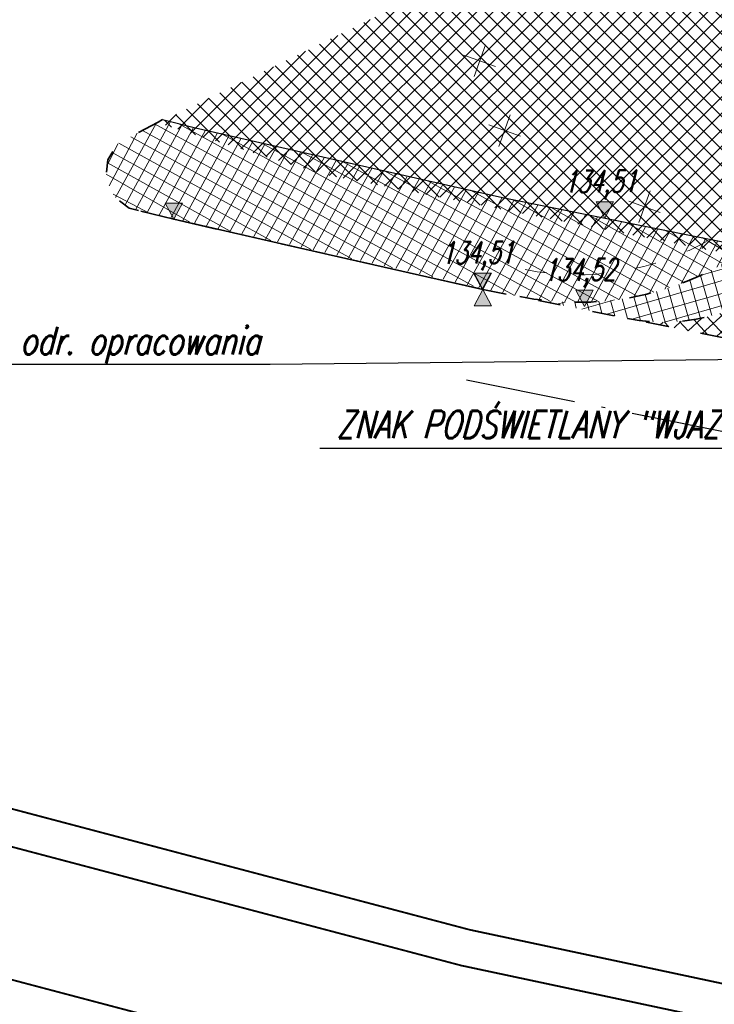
# Model space of a CAD drawing. Header units: metres. Extents: x 7472034 to 8439876, y 5890181 to 5961460.
# Tile 5 of 202: x 8439427 to 8439446, y 5890353 to 5890380. Entities that reach past the tile are written whole.
import ezdxf

# ---------------------------------------------------------------- set-up
doc = ezdxf.new("R2010")
doc.units = ezdxf.units.M
doc.header["$MEASUREMENT"] = 0
for name, pattern in [('$0$L218_500', [1, 0.5, -0.5]), ('ACAD_ISO03W100', [30, 12, -18]), ('ACAD_ISO10W100', [18, 12, -3, 0, -3]), ('CENTER', [2, 1.25, -0.25, 0.25, -0.25])]:
    doc.linetypes.add(name, pattern=pattern)
doc.layers.get('0').update_dxf_attribs({"linetype": 'CONTINUOUS', "lineweight": 5})
doc.layers.add('# oś', color=3, linetype='CONTINUOUS')
doc.layers.add('2D - Ogólne', color=7, linetype='CONTINUOUS')
for name, color, linetype, lineweight in [('### Krawężnik', 6, 'CONTINUOUS', 35), ('### Krawężnik najazdowy', 6, 'ACAD_ISO03W100', 35), ('### rzędne', 172, 'CONTINUOUS', 35), ('### rzędne brzegowe', 10, 'CONTINUOUS', 35), ('###pasy ruchu', 132, 'CONTINUOUS', 100), ('$0$### wypełnienie kostka', 142, 'CONTINUOUS', 15), ('_a_widok', 7, 'CONTINUOUS', 5), ('a_opisy', 7, 'CONTINUOUS', 18), ('KOLOR-OBIEKT', 21, 'CONTINUOUS', 13), ('ZAG-OPIS_020', 7, 'CONTINUOUS', 25)]:
    doc.layers.add(name, color=color, linetype=linetype, lineweight=lineweight)
doc.styles.add('RS', font='Romans.shx', dxfattribs={"width": 0.7})
doc.styles.add('style2', font='romans.shx', dxfattribs={"width": 0.7, "oblique": 15})

# ---------------------------------------------------------------- blocks, each defined once
blk = doc.blocks.new('23123')
at = {"layer": 'a_opisy', "linetype": '$0$L218_500'}
blk.add_hatch(color=250, dxfattribs=at).paths.add_polyline_path([(8443019.232991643, 5888878.045012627), (8443018.761079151, 5888878.045012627), (8443018.28916666, 5888878.045012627), (8443018.761079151, 5888877.16129482)])
at = {"layer": 'a_opisy', "color": 250, "linetype": 'CENTER'}
for points in [[(8443018.28916666, 5888878.045012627), (8443018.761079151, 5888878.045012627)], [(8443019.232991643, 5888878.045012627), (8443018.761079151, 5888877.16129482), (8443018.28916666, 5888878.045012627)], [(8443018.28916666, 5888878.045012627), (8443018.761079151, 5888877.16129482), (8443019.232991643, 5888878.045012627)], [(8443019.232991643, 5888878.045012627), (8443018.761079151, 5888878.045012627)]]:
    blk.add_lwpolyline(points, dxfattribs=at)
blk = doc.blocks.new('A$C2D0F1821')
at = {"ltscale": 0.1}
for p, q in [((0.4569985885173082, 0.9141682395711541), (0.4569985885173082, 0)), ((0.9140827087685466, 0.4570841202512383), (-8.553080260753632e-05, 0.4570841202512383))]:
    blk.add_line(p, q, dxfattribs=at)
blk = doc.blocks.new('A$C1D2679FE')
at = {"layer": '$0$### wypełnienie kostka'}
h = blk.add_hatch(dxfattribs=at)
h.set_pattern_fill('ANSI37', color=251, scale=0.1, angle=331.0157065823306, style=0)
h.set_pattern_definition([(16.01570658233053, (-7471780.020262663, -5961378.212846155), (-0.08759852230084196, 0.3051765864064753), []), (106.0157065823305, (-7471780.020262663, -5961378.212846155), (-0.3051765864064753, -0.08759852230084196), [])])
edge = h.paths.add_edge_path()
edge.add_line((164.6785834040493, 36.19721257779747), (161.6520284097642, 36.81213263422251))
edge.add_arc((163.2277286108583, 44.6554207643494), 7.999999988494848, 258.6406082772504, 303.0550363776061)
edge.add_line((167.591283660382, 37.95024461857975), (169.1645984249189, 37.64070775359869))
edge.add_arc((165.5707693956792, 41.11696909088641), 4.999999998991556, 259.7212557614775, 315.95267691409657, ccw=False)
h = blk.add_hatch(dxfattribs=at)
h.set_pattern_fill('ANSI37', color=251, scale=0.1, angle=447.5807577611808, style=0)
h.set_pattern_definition([(132.5807577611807, (-7471780.020262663, -5961378.212846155), (-0.233782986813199, -0.2148296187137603), []), (222.5807577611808, (-7471780.020262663, -5961378.212846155), (0.2148296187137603, -0.233782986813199), [])])
edge = h.paths.add_edge_path()
edge.add_arc((252.8680110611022, 467.5386607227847), 440.2657102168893, 258.4326346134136, 260.5525987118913, ccw=False)
edge.add_arc((165.5707693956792, 41.11696908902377), 4.999999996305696, 258.6406106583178, 315.9526769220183)
edge.add_line((169.1645984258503, 37.64070775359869), (176.8101732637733, 36.13650318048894))
edge.add_arc((181.3600994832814, 38.17009353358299), 4.983705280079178, 204.0822642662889, 261.2489403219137)
at = {"layer": 'KOLOR-OBIEKT', "lineweight": 9, "ltscale": 200}
h = blk.add_hatch(dxfattribs=at)
h.set_pattern_fill('ANSI37', color=253, scale=0.1, angle=16)
h.set_pattern_definition([(61, (-7471780.020262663, -5961378.212846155), (-0.2776917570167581, 0.153927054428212), []), (151, (-7471780.020262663, -5961378.212846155), (-0.153927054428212, -0.2776917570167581), [])])
edge = h.paths.add_edge_path()
edge.add_line((167.8985794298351, 38.16056491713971), (161.1833786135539, 39.50963444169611))
edge.add_line((161.1833786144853, 39.50963444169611), (157.0043466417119, 40.45760962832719))
edge.add_line((157.0043466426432, 40.45760962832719), (152.8192723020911, 41.40695547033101))
edge.add_line((152.8192723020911, 41.40695547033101), (151.9226838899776, 41.62925011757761))
edge.add_line((151.9226838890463, 41.62925011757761), (150.6780219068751, 40.95603671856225))
edge.add_line((150.6780219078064, 40.95603671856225), (150.4380219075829, 40.53603671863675))
edge.add_line((150.4380219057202, 40.53603671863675), (150.3780219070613, 40.01603671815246))
edge.add_line((150.3780219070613, 40.01603671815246), (150.6180219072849, 39.52603671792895))
edge.add_line((150.6180219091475, 39.52603671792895), (151.0353157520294, 39.21174898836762))
edge.add_line((151.0353157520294, 39.21174898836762), (151.3366222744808, 39.13704489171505))
edge.add_line((151.3366222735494, 39.13704489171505), (161.6519075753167, 36.81194063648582))
edge.add_arc((163.2271836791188, 44.65668702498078), 8.001346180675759, 258.6456423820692, 305.7201115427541)
at = {"layer": '# oś', "color": 0, "linetype": 'ACAD_ISO10W100', "ltscale": 0.25, "flags": 128}
blk.add_lwpolyline([(160.1997381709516, 34.54614504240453), (169.0838709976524, 32.76134170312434), (177.6583379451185, 31.17124102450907), (181.6376703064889, 30.55375841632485)], dxfattribs=at)
at = {"layer": '### Krawężnik', "color": 0, "linetype": 'Continuous', "flags": 128}
blk.add_lwpolyline([(151.3366222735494, 39.13704489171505), (152.2280219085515, 38.91603671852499), (156.4380219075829, 37.96103671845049), (160.6480219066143, 37.00603671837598), (160.692144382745, 36.99717260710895)], dxfattribs=at)
at = {"layer": '### Krawężnik najazdowy', "color": 253, "ltscale": 0.05, "flags": 128}
for points in [[(151.8021605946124, 41.5640614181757), (150.6780219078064, 40.95603671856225), (150.4380219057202, 40.53603671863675), (150.3780219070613, 40.01603671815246), (150.6180219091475, 39.52603671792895), (151.0180219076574, 39.21603671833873), (151.3366222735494, 39.13704489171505)], [(151.9226838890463, 41.62925011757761), (151.8021605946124, 41.5640614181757)]]:
    blk.add_lwpolyline(points, dxfattribs=at)
at = {"layer": '### Krawężnik najazdowy', "color": 253, "lineweight": 18, "ltscale": 0.05}
blk.add_arc((163.2277286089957, 44.65542077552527), 7.25, 258.6406106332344, 299.9288634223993, dxfattribs=at)
at = {"layer": '### Krawężnik najazdowy', "color": 253, "ltscale": 0.05}
for centre, radius, end in [((163.2277286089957, 44.65542077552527), 8, 303.0550362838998), ((165.5707693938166, 41.11696909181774), 5, 315.9526769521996)]:
    blk.add_arc(centre, radius, 258.6406106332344, end, dxfattribs=at)
at = {"layer": '###pasy ruchu', "color": 251, "linetype": 'ACAD_ISO03W100', "lineweight": 13, "ltscale": 0.08, "const_width": 0.05}
for points in [[(214.0080132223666, 8.569695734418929), (201.4566502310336, 11.13792844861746), (186.787675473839, 14.40993032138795), (181.3800373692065, 15.41321196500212), (174.2181059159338, 16.60203459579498), (167.2433200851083, 18.08767362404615), (160.2855678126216, 19.56968448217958), (153.7596911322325, 21.29359156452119), (147.2029862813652, 23.0256423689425), (139.6783655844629, 25.36254132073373), (131.9442959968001, 27.76448819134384), (117.8451880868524, 32.21631270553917), (109.1295996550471, 34.96827903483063), (103.7201853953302, 36.6763135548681), (89.36336584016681, 41.20688791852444), (75.00836579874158, 45.73688793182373), (46.60583704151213, 54.70452914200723), (32.20666666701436, 59.26768171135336), (3.480604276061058, 68.36801832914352)], [(213.8075489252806, 7.589994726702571), (201.2475489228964, 10.15999472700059), (201.2475489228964, 10.15999472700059), (186.5875489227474, 13.42999472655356), (181.2069374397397, 14.42826210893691), (174.0319705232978, 15.61924852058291), (167.0349921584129, 17.10961458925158), (160.0535661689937, 18.59666798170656), (153.5042874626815, 20.3267570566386), (146.9268612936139, 22.06428170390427), (139.3817728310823, 24.40753726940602), (131.6454484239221, 26.81018441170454), (117.5440890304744, 31.26271983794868), (108.8285005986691, 34.01468616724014), (103.4190863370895, 35.72272068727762), (89.06242523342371, 40.25324503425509), (74.70742519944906, 44.78324504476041), (46.30424676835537, 53.75109136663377), (31.90456947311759, 58.31440458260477), (3.178599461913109, 67.41471192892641)], [(223.7724321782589, 7.023389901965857), (220.792228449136, 7.087216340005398), (217.3419996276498, 7.215184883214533), (213.9584806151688, 7.340679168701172), (211.1760709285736, 7.540806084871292), (207.6147319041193, 7.796958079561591), (203.9296859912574, 8.062007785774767), (201.2934737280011, 8.251619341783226), (194.5616682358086, 9.015373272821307), (187.8658805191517, 9.775040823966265), (180.6338079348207, 10.97550631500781), (173.3804966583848, 12.17949725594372), (166.3058444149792, 13.68640796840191), (159.2415604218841, 15.19111023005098), (152.6103746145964, 16.94283627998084), (145.9604238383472, 18.69951937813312), (138.3436981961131, 21.06502308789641), (130.5994819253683, 23.47012118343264), (116.4902423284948, 27.92514480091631), (107.7746538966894, 30.67711113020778), (102.3652396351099, 32.38514565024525), (88.0091331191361, 36.91549493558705), (73.65413310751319, 41.44549493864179), (45.24868081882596, 50.41405915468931)]]:
    blk.add_lwpolyline(points, dxfattribs=at)
at = {"layer": '2D - Ogólne', "flags": 128}
blk.add_lwpolyline([(151.9226838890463, 41.62925011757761), (152.8192723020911, 41.40695547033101), (157.0043466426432, 40.45760962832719), (161.1833786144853, 39.50963444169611), (167.8985794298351, 38.16056491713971)], dxfattribs=at)
blk = doc.blocks.new('A$C2C426404')
at = {"layer": '### rzędne brzegowe', "color": 0, "linetype": '$0$L218_500', "lineweight": 25, "xscale": 0.5, "yscale": 0.5, "zscale": 0.5}
blk.add_blockref('23123', (-4221504.923111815, -2944430.247548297), dxfattribs=at)
at = {"layer": '### rzędne brzegowe', "color": 0, "linetype": 'CENTER', "lineweight": 25, "xscale": 0.5, "yscale": 0.5, "zscale": 0.5}
for p in [(-4221508.266222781, -2944432.188018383), (-4221505.479767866, -2944432.652815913)]:
    blk.add_blockref('23123', p, dxfattribs=at)
at = {"layer": '### rzędne', "color": 0, "linetype": 'CENTER', "lineweight": 25, "char_height": 0.6, "attachment_point": 1, "style": 'style2'}
for s, insert, rotation in [('134,51', (3.338662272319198, 9.625466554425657), 0.4319074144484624), ('134,51', (-0.004448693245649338, 7.684996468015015), 0.4319074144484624), ('134,52', (2.782006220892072, 7.220198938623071), 0.43190741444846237)]:
    blk.add_mtext(s, dxfattribs=dict(at, insert=insert, rotation=rotation))

msp = doc.modelspace()

# ---------------------------------------------------------------- hatches: boundary and pattern name
at = {"layer": 'KOLOR-OBIEKT', "lineweight": 9}
h = msp.add_hatch(dxfattribs=at)
h.set_pattern_fill('ANSI37', color=73, scale=0.1)
h.set_pattern_definition([(45, (967499.2092647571, -71042.97165620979), (-0.2245064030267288, 0.2245064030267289), []), (135, (967499.2092647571, -71042.97165620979), (-0.2245064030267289, -0.2245064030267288), [])])
edge = h.paths.add_edge_path()
edge.add_arc((8439443.60123986, 5890379.17988472), 6.652831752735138, 296.7043321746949, 335.0331150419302)
edge.add_arc((8439476.194075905, 5890367.917634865), 27.87464989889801, 155.1393615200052, 162.3446315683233, ccw=False)
edge.add_arc((8439457.399943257, 5890376.211109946), 7.345078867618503, 127.98309878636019, 152.2023641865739, ccw=False)
edge.add_arc((8439457.741930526, 5890376.488713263), 7.349948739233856, 107.1989600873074, 131.4182254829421, ccw=False)
edge.add_line((8439455.568618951, 5890383.509999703), (8439473.898437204, 5890392.710084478))
edge.add_arc((8439481.742870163, 5890376.384611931), 18.11232128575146, 99.26977735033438, 115.6644084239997, ccw=False)
edge.add_line((8439478.825278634, 5890394.260401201), (8439481.377171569, 5890394.321440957))
edge.add_arc((8439482.909595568, 5890377.390082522), 17.00056533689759, 88.22393661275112, 95.17163768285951, ccw=False)
edge.add_arc((8439482.561499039, 5890405.235869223), 10.88860248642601, 274.6092070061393, 298.9976789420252)
edge.add_arc((8443006.923870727, 5883371.657126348), 7856.29059094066, 116.59181359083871, 116.61107962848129, ccw=False)
edge.add_arc((8439465.895823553, 5890431.340313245), 42.15757971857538, 305.2087751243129, 306.7865132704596)
edge.add_arc((8439488.80074795, 5890400.283338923), 3.577668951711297, 310.8590814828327, 340.7280968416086)
edge.add_line((8439492.177934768, 5890399.102523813), (8439493.275267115, 5890403.980640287))
edge.add_line((8439493.275267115, 5890403.980640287), (8439502.266345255, 5890408.28072203))
edge.add_line((8439502.266345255, 5890408.28072203), (8439504.844191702, 5890407.694009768))
edge.add_line((8439504.844191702, 5890407.694009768), (8439506.125281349, 5890405.329609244))
edge.add_arc((8439507.019670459, 5890405.776898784), 0.9999999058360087, 206.5699188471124, 283.6833393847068)
edge.add_line((8439507.256226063, 5890404.805280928), (8439511.624560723, 5890406.970734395))
edge.add_line((8439511.624560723, 5890406.970734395), (8439511.39896348, 5890407.420225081))
edge.add_line((8439511.39896348, 5890407.420225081), (8439510.561982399, 5890407.017405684))
edge.add_line((8439510.561982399, 5890407.017405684), (8439509.330427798, 5890409.481424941))
edge.add_line((8439509.330427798, 5890409.481424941), (8439512.635426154, 5890411.138401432))
edge.add_line((8439512.635426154, 5890411.138401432), (8439512.638568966, 5890411.136467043))
edge.add_line((8439512.638568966, 5890411.136467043), (8439515.998443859, 5890412.829496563))
edge.add_line((8439515.998443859, 5890412.829496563), (8439517.239018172, 5890410.325621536))
edge.add_line((8439517.239018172, 5890410.325621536), (8439513.919446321, 5890408.633274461))
edge.add_line((8439513.919446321, 5890408.633274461), (8439514.091312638, 5890408.235941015))
edge.add_line((8439514.091312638, 5890408.235941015), (8439518.839102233, 5890410.604261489))
edge.add_line((8439518.839102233, 5890410.604261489), (8439518.585943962, 5890412.843737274))
edge.add_line((8439518.585943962, 5890412.843737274), (8439518.274555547, 5890413.628049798))
edge.add_line((8439518.274555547, 5890413.628049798), (8439517.839658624, 5890414.494365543))
edge.add_line((8439517.839658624, 5890414.494365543), (8439524.310164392, 5890417.742607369))
edge.add_line((8439524.310164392, 5890417.742607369), (8439525.122207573, 5890416.124990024))
edge.add_line((8439525.122207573, 5890416.124990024), (8439526.840645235, 5890414.670893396))
edge.add_line((8439526.840645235, 5890414.670893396), (8439527.244697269, 5890414.489695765))
edge.add_arc((8439552.769967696, 5890317.570311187), 100.2242811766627, 102.79246926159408, 104.75471345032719, ccw=False)
edge.add_arc((8439529.321881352, 5890420.105147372), 4.960037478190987, 284.6730648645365, 320.3902958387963)
edge.add_arc((8435016.013859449, 5889290.11735932), 4655.555010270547, 14.00691021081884, 14.04831962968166)
edge.add_line((8439532.327549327, 5890420.207226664), (8439525.877549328, 5890423.127226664))
edge.add_line((8439525.877549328, 5890423.127226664), (8439431.028022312, 5890376.803268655))
edge.add_line((8439431.028022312, 5890376.803268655), (8439435.479127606, 5890375.417226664))
edge.add_line((8439435.479127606, 5890375.417226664), (8439446.590932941, 5890373.236661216))
edge = h.paths.add_edge_path()
edge.add_arc((8439530.228804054, 5890405.916425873), 3.001836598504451, 99.44813666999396, 208.2631515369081)
edge.add_line((8439527.5848402, 5890404.494990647), (8439533.209264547, 5890393.206690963))
edge.add_line((8439533.209264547, 5890393.206690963), (8439519.17443581, 5890386.185049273))
edge.add_line((8439519.17443581, 5890386.185049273), (8439523.57812012, 5890377.411604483))
edge.add_line((8439523.57812012, 5890377.411604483), (8439517.455507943, 5890374.324033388))
edge.add_line((8439517.455507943, 5890374.324033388), (8439517.445860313, 5890374.319191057))
edge.add_line((8439517.445860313, 5890374.319191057), (8439517.33905848, 5890374.265585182))
edge.add_line((8439517.33905848, 5890374.265585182), (8439516.815779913, 5890375.308140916))
edge.add_line((8439516.815779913, 5890375.308140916), (8439511.370501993, 5890372.574998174))
edge.add_line((8439511.370501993, 5890372.574998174), (8439511.888417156, 5890371.529804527))
edge.add_line((8439511.888417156, 5890371.529804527), (8439506.425671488, 5890368.787948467))
edge.add_line((8439506.425671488, 5890368.787948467), (8439505.890341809, 5890369.841556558))
edge.add_line((8439505.890341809, 5890369.841556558), (8439505.8884594, 5890369.869391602))
edge.add_line((8439505.8884594, 5890369.869391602), (8439500.283276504, 5890366.97762632))
edge.add_line((8439500.283276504, 5890366.97762632), (8439519.478066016, 5890366.160130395))
edge.add_line((8439519.478066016, 5890366.160130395), (8439542.767549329, 5890378.417226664))
edge.add_line((8439542.767549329, 5890378.417226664), (8439538.675788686, 5890394.802262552))
edge.add_line((8439538.675788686, 5890394.802262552), (8439537.066416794, 5890401.238139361))
edge.add_line((8439537.066416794, 5890401.238139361), (8439535.557306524, 5890407.69906358))
edge.add_arc((8439531.145391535, 5890400.872499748), 8.128158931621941, 57.12596579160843, 99.98506404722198)
edge = h.paths.add_edge_path()
edge.add_line((8439470.194509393, 5890384.137651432), (8439461.355169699, 5890379.697090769))
edge.add_line((8439461.355169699, 5890379.697090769), (8439460.080861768, 5890379.068371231))
edge.add_line((8439460.080861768, 5890379.068371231), (8439457.869254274, 5890377.642639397))
edge.add_arc((8439460.609507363, 5890373.444653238), 5.013190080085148, 123.1346622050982, 204.022759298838)
edge.add_line((8439456.030540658, 5890371.403786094), (8439459.447549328, 5890370.707226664))
edge.add_line((8439459.447549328, 5890370.707226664), (8439480.497107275, 5890367.736747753))
edge.add_line((8439480.497107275, 5890367.736747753), (8439497.963342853, 5890367.082590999))
edge.add_line((8439497.963342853, 5890367.082590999), (8439496.62020549, 5890369.722641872))
edge.add_line((8439496.62020549, 5890369.722641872), (8439494.91788047, 5890373.087302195))
edge.add_arc((8439489.468037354, 5890366.363615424), 8.654984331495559, 50.97371617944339, 58.22889977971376)
edge.add_line((8439494.025120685, 5890373.721722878), (8439490.036071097, 5890376.575637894))
edge.add_line((8439490.036071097, 5890376.575637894), (8439489.954459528, 5890375.592465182))
edge.add_line((8439489.954459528, 5890375.592465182), (8439490.917133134, 5890375.538648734))
edge.add_line((8439490.917133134, 5890375.538648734), (8439490.678913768, 5890371.956837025))
edge.add_line((8439490.678913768, 5890371.956837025), (8439482.55041443, 5890372.440399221))
edge.add_line((8439482.55041443, 5890372.440399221), (8439482.851718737, 5890376.020734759))
edge.add_line((8439482.851718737, 5890376.020734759), (8439487.354100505, 5890375.749064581))
edge.add_line((8439487.354100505, 5890375.749064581), (8439487.521080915, 5890378.34061919))
edge.add_line((8439487.521080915, 5890378.34061919), (8439481.803471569, 5890382.401025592))
edge.add_arc((8439487.942466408, 5890392.088814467), 11.46911116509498, 231.6002274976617, 237.6382272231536, ccw=False)
edge.add_line((8439480.818489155, 5890383.100518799), (8439480.351152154, 5890383.41057529))
edge.add_line((8439480.351152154, 5890383.41057529), (8439479.210044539, 5890382.939428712))
edge.add_line((8439479.210044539, 5890382.939428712), (8439480.412913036, 5890383.399613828))
edge.add_arc((8439474.682487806, 5890375.167564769), 10.03017472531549, 55.15777404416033, 116.5800473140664)
h.paths.add_polyline_path([(8439461.898919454, 5890370.792156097), (8439462.257176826, 5890373.552492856)], flags=16)

# ---------------------------------------------------------------- linework, layer by layer
at = {"layer": '### Krawężnik', "color": 251, "linetype": 'ACAD_ISO03W100', "ltscale": 0.1}
msp.add_lwpolyline([(8439430.55983118, 5890374.403781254), (8439431.451230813, 5890374.182773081), (8439435.661230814, 5890373.227773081), (8439439.871230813, 5890372.272773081), (8439439.915353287, 5890372.263908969)], dxfattribs=at)
at = {"layer": '### Krawężnik najazdowy', "color": 253, "ltscale": 0.05, "flags": 128}
msp.add_lwpolyline([(8439431.0253695, 5890376.83079778), (8439429.901230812, 5890376.222773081), (8439429.661230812, 5890375.802773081), (8439429.601230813, 5890375.28277308), (8439429.841230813, 5890374.79277308), (8439430.241230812, 5890374.48277308), (8439430.55983118, 5890374.403781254)], dxfattribs=at)
at = {"layer": '### Krawężnik najazdowy', "ltscale": 0.05, "flags": 128}
for points in [[(8439431.145892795, 5890376.89598648), (8439431.0253695, 5890376.83079778)], [(8439439.915353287, 5890372.263908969), (8439448.781230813, 5890370.48277308), (8439457.301230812, 5890368.90277308), (8439461.244222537, 5890368.290929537)]]:
    msp.add_lwpolyline(points, dxfattribs=at)
at = {"layer": '###pasy ruchu', "color": 251, "linetype": 'ACAD_ISO03W100', "lineweight": 13, "ltscale": 0.08, "const_width": 0.05}
for points in [[(8439493.231222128, 5890343.836432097), (8439480.679859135, 5890346.404664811), (8439466.010884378, 5890349.676666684), (8439460.603246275, 5890350.679948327), (8439453.44131482, 5890351.868770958), (8439446.466528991, 5890353.354409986), (8439439.508776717, 5890354.836420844), (8439432.982900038, 5890356.560327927), (8439426.426195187, 5890358.292378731), (8439418.90157449, 5890360.629277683), (8439411.167504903, 5890363.031224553), (8439397.068396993, 5890367.483049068), (8439388.352808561, 5890370.235015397), (8439382.9433943, 5890371.943049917), (8439368.586574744, 5890376.473624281), (8439354.231574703, 5890381.003624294), (8439325.829045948, 5890389.971265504), (8439311.429875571, 5890394.534418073), (8439282.70381318, 5890403.634754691)], [(8439493.03075783, 5890342.856731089), (8439480.470757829, 5890345.426731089), (8439480.470757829, 5890345.426731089), (8439465.810757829, 5890348.696731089), (8439460.430146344, 5890349.694998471), (8439453.25517943, 5890350.885984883), (8439446.258201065, 5890352.376350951), (8439439.276775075, 5890353.863404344), (8439432.727496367, 5890355.593493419), (8439426.1500702, 5890357.331018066), (8439418.604981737, 5890359.674273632), (8439410.86865733, 5890362.076920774), (8439396.767297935, 5890366.5294562), (8439388.051709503, 5890369.281422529), (8439382.642295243, 5890370.989457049), (8439368.285634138, 5890375.519981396), (8439353.930634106, 5890380.049981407), (8439325.527455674, 5890389.017827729), (8439311.127778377, 5890393.581140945), (8439282.401808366, 5890402.681448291)], [(8439502.995641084, 5890342.290126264), (8439500.015437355, 5890342.353952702), (8439496.565208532, 5890342.481921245), (8439493.181689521, 5890342.607415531), (8439490.399279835, 5890342.807542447), (8439486.837940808, 5890343.063694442), (8439483.152894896, 5890343.328744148), (8439480.516682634, 5890343.518355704), (8439473.78487714, 5890344.282109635), (8439467.089089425, 5890345.041777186), (8439459.85701684, 5890346.242242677), (8439452.603705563, 5890347.446233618), (8439445.52905332, 5890348.953144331), (8439438.464769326, 5890350.457846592), (8439431.83358352, 5890352.209572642), (8439425.183632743, 5890353.96625574), (8439417.566907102, 5890356.33175945), (8439409.82269083, 5890358.736857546), (8439395.713451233, 5890363.191881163), (8439386.997862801, 5890365.943847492), (8439381.588448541, 5890367.651882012), (8439367.232342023, 5890372.182231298), (8439352.877342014, 5890376.712231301), (8439324.471889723, 5890385.680795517)]]:
    msp.add_lwpolyline(points, dxfattribs=at)
at = {"layer": 'ZAG-OPIS_020', "lineweight": 25, "elevation": -3.380200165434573e-08}
for points in [[(8439435.42878838, 5890367.951218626), (8439448.648290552, 5890367.951191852), (8439459.609736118, 5890377.456695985)], [(8439420.858980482, 5890370.236729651), (8439434.078482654, 5890370.236702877), (8439449.749564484, 5890370.40356664)]]:
    msp.add_lwpolyline(points, dxfattribs=at)

# ---------------------------------------------------------------- block references
at = {"layer": '### Krawężnik', "color": 1, "linetype": 'Continuous', "lineweight": 60, "ltscale": 0.2}
msp.add_blockref('A$C1D2679FE', (8439279.223208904, 5890335.266736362), dxfattribs=at)
at = {"layer": '### rzędne', "linetype": '$0$L218_500', "xscale": 0.5, "yscale": 0.5, "zscale": 0.5, "rotation": 180}
msp.add_blockref('23123', (12660949.2516102, 8834810.85312052), dxfattribs=at)
msp.add_blockref('23123', (12660949.2516102, 8834810.85312052), dxfattribs=at)
at = {"layer": '### rzędne brzegowe', "linetype": '$0$L218_500', "xscale": 0.5, "yscale": 0.5, "zscale": 0.5}
msp.add_blockref('23123', (4217922.070691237, 2945935.602125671), dxfattribs=at)
msp.add_blockref('23123', (4217922.070691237, 2945935.602125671), dxfattribs=at)
msp.add_blockref('23123', (4217922.070691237, 2945935.602125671), dxfattribs=at)
at = {"layer": '### rzędne brzegowe', "linetype": 'CENTER', "xscale": 0.5, "yscale": 0.5, "zscale": 0.5}
msp.add_blockref('23123', (4217930.490691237, 2945933.692125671), dxfattribs=at)
msp.add_blockref('23123', (4217930.490691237, 2945933.692125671), dxfattribs=at)
msp.add_blockref('23123', (4217930.490691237, 2945933.692125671), dxfattribs=at)
at = {"layer": '_a_widok', "color": 0, "linetype": 'Continuous', "lineweight": 60, "ltscale": 0.2}
msp.add_blockref('A$C2C426404', (8439438.733810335, 5890365.88383195), dxfattribs=at)
msp.add_blockref('A$C2C426404', (8439438.733810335, 5890365.88383195), dxfattribs=at)
at = {"layer": 'a_opisy', "ltscale": 0.1, "rotation": 340.2636914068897}
for p in [(8439439.200174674, 5890378.224528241), (8439439.877874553, 5890376.323118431), (8439443.685071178, 5890374.249860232)]:
    msp.add_blockref('A$C2D0F1821', p, dxfattribs=at)

# ---------------------------------------------------------------- texts
at = {"layer": 'ZAG-OPIS_020', "lineweight": 25, "style": 'RS', "oblique": 15, "width": 0.75}
for s, p in [('proj. wjazd wg odr. opracowania', (8439421.31556348, 5890370.504880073)), ('ZNAK PODŚWIETLANY "WJAZD"', (8439435.885371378, 5890368.219369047))]:
    msp.add_text(s, height=0.75, dxfattribs=at).set_placement(p)

doc.saveas('drawing.dxf')
